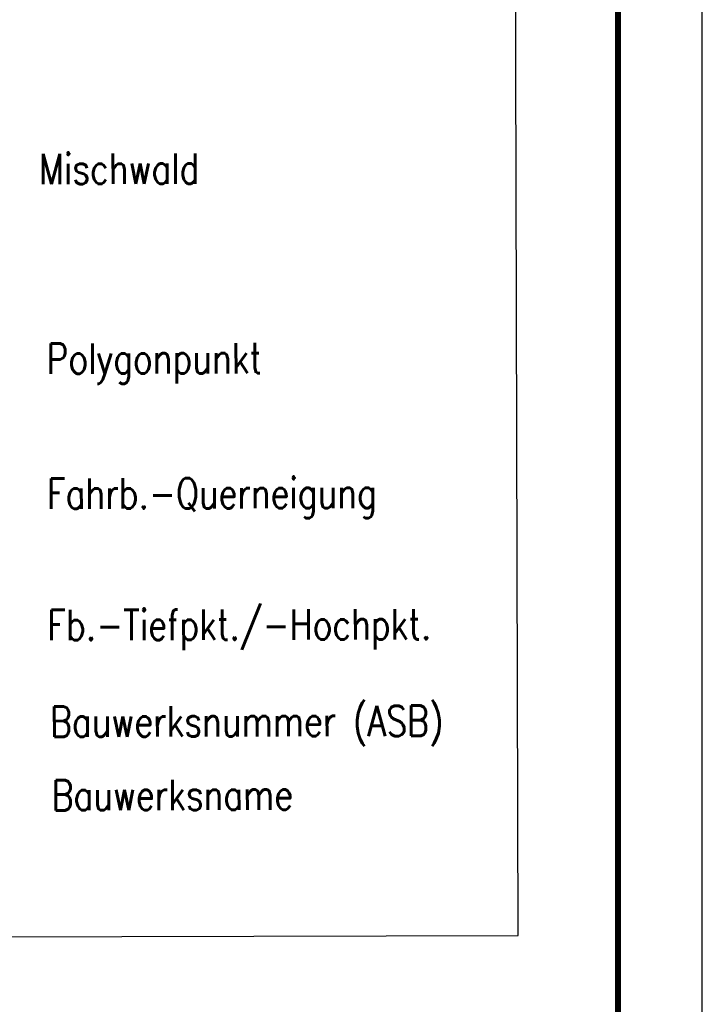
# Model space of a CAD drawing. Extents: x 0 to 1135, y 0 to 420.
# Tile 53 of 76: x 1095 to 1135, y 113 to 172. Entities that reach past the tile are written whole.
import ezdxf

# ---------------------------------------------------------------- set-up
doc = ezdxf.new("R2010")
doc.units = 0
doc.header["$LTSCALE"] = 2
doc.header["$MEASUREMENT"] = 0
doc.linetypes.add('AUSGEZOGEN', pattern=[0])
doc.layers.add('LEGENDE', color=7, linetype='AUSGEZOGEN')
doc.layers.add('RAHMEN', color=250, linetype='AUSGEZOGEN')
doc.styles.add('ROMANS', font='romans.shx', dxfattribs={"width": 0.8})

msp = doc.modelspace()

# ---------------------------------------------------------------- linework, layer by layer
at = {"layer": 'LEGENDE'}
msp.add_lwpolyline([(1030.061, 117.083), (1124.072, 117.324), (1123.635, 287.473), (1029.624, 287.231)], close=True, dxfattribs=at)
at = {"layer": 'RAHMEN'}
msp.add_line((1135, 0), (1135, 420), dxfattribs=at)
at = {"layer": 'RAHMEN', "const_width": 0.35}
msp.add_lwpolyline([(25, 5), (1130, 5), (1130, 415), (25, 415), (25, 5)], dxfattribs=at)

# ---------------------------------------------------------------- texts
at = {"layer": 'LEGENDE', "style": 'ROMANS', "width": 0.8}
for s, p in [('Mischwald', (1095.678, 161.886)), ('Polygonpunkt', (1096.121, 150.634)), ('Fahrb.-Querneigung', (1096.142, 142.627)), ('Fb.-Tiefpkt./-Hochpkt.', (1096.162, 134.829)), ('Bauwerksnummer (ASB)', (1096.331, 129.101)), ('Bauwerksname', (1096.422, 124.743))]:
    msp.add_text(s, height=1.8, rotation=0.14716, dxfattribs=at).set_placement(p)

doc.saveas('drawing.dxf')
